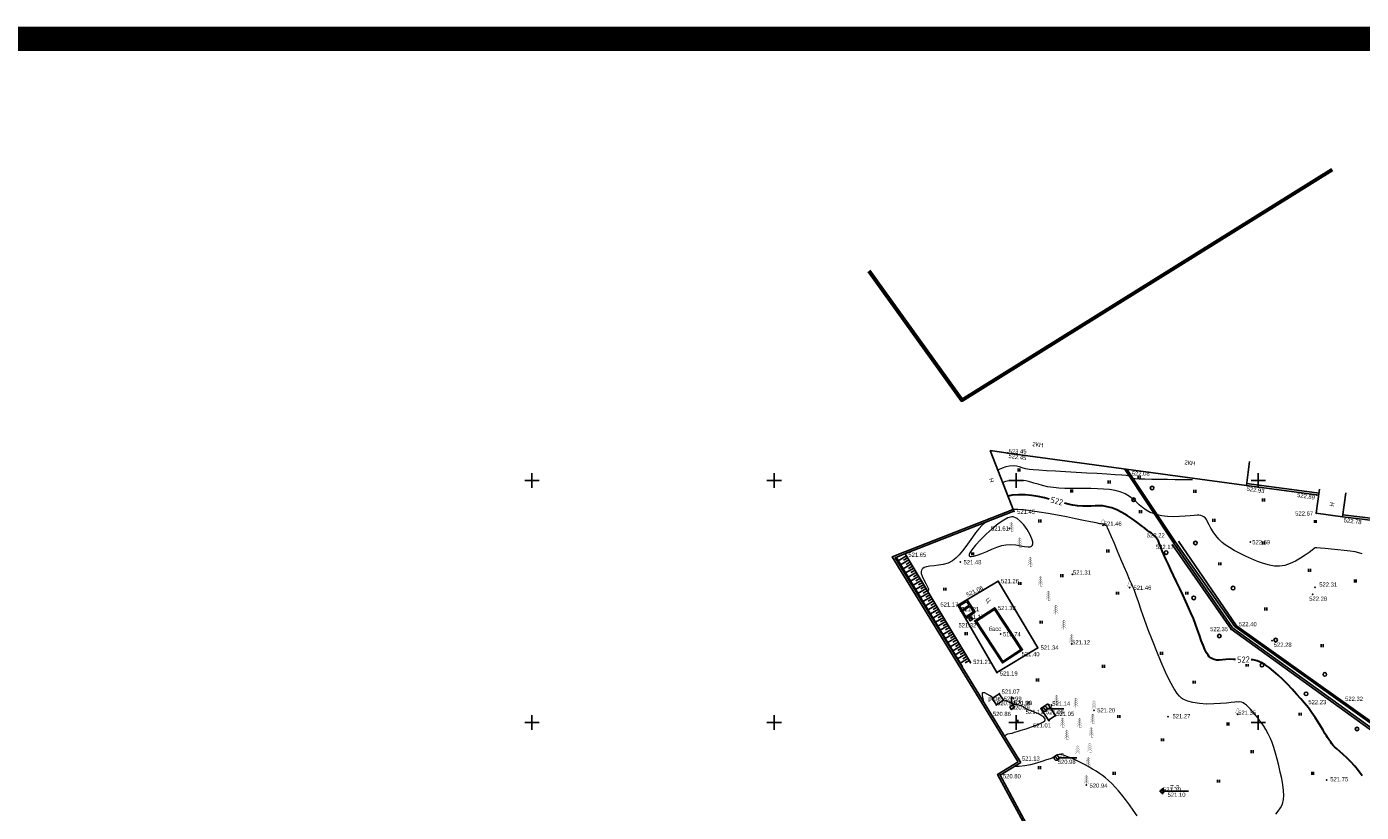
# Model space of a CAD drawing. Header units: millimetres. Extents: x 767170 to 66149698, y -983507 to 2493658.
# Tile 167 of 256: x 2255061 to 2530688, y -476194 to -313890. Entities that reach past the tile are written whole.
import ezdxf

# ---------------------------------------------------------------- set-up
doc = ezdxf.new("R2010")
doc.units = ezdxf.units.MM
for name, pattern in [('Д_ТРОТ_ТРУБА', [3, 1.5, -1.5]), ('ДОРОГИ_СТРОЯЩ', [9, 8, -1]), ('ЗД_СТР_РАЗВ', [3, 2, -1]), ('Контура низ откосов  Штриховая 0.1-0.5 - - - - - - -', [0.6, 0.1, -0.5])]:
    doc.linetypes.add(name, pattern=pattern)
for name, color, linetype in [('(001) Сетка', 92, 'Continuous'), ('(003) Пункты', 7, 'Continuous'), ('(004) Точки рельефа', 7, 'Continuous'), ('(004a) Точки рельефа (отк.)', 7, 'Continuous'), ('(007) Здания', 7, 'Continuous'), ('(011) Колодцы', 7, 'Continuous'), ('(022) Возд. Линии', 7, 'Continuous'), ('(025) Дорога', 7, 'Continuous'), ('(027) Гидрография', 7, 'Continuous'), ('(028) Гидротехн.', 7, 'Continuous'), ('(031) Горизонтали', 42, 'Continuous'), ('(035) Откосы', 7, 'Continuous'), ('(036) Растительность', 7, 'Continuous'), ('(038) Деревья', 7, 'Continuous'), ('(040) Ограда', 7, 'Continuous'), ('C-TOPO-MAJR', 9, 'Continuous')]:
    doc.layers.add(name, color=color, linetype=linetype)
doc.layers.add('(032) Горизонтали утолщенные', color=32, linetype='Continuous', lineweight=30)
doc.styles.add('BM-431', font='txt')
doc.styles.add('D-431', font='txt')
doc.styles.add('P-131', font='txt')
doc.styles.add('S', font='txtwr', dxfattribs={"oblique": 15})
doc.styles.get("Standard").update_dxf_attribs({"font": 'isocpeui.ttf'})
doc.styles.add('СПДС', font='isocpeur.ttf')
doc.linetypes.add('ОГРАДА_БЕТ', pattern='A,4,["|",Standard,S=0.8,R=0,X=0,Y=-0.8],4', length=8)
doc.linetypes.add('ОТКОСЫ_НЕУКР1', pattern='A,0.5,["|",Standard,S=-1.2,R=0,X=0,Y=1.2],1,["|",Standard,S=-0.5,R=0,X=0,Y=0.5],0.5', length=2)
doc.linetypes.add('ПОДПОРНАЯ СТЕНКА', pattern='A,2,["V",Standard,S=1.2,R=0,X=0,Y=-1.2],0.2,["V",Standard,S=0.8,R=0,X=0,Y=-0.8],0.25,["V",Standard,S=0.3,R=0,X=0,Y=-0.3],0.25', length=2.7)

# ---------------------------------------------------------------- blocks, each defined once
blk = doc.blocks.new('ell')
at = {"const_width": 0.05}
for points in [[(0, 0.8), (-0.5, 0.3)], [(0, 1.2), (-0.44, 0.76)], [(0, 1.6), (-0.39, 1.21)], [(0, 2), (-0.33, 1.67)], [(0, 0), (0, 2)], [(0, 2), (0.33, 1.67)], [(0, 1.6), (0.39, 1.21)], [(0, 1.2), (0.44, 0.76)], [(0, 0.8), (0.5, 0.3)], [(0, 0), (0.38, 0)]]:
    blk.add_lwpolyline(points, dxfattribs=at)
blk = doc.blocks.new('I04010')
for p, q in [((-0.412273, 0.007146), (-0.412273, 1.207146)), ((0.387727, 1.207146), (0.387727, 0.007146))]:
    blk.add_line(p, q)
blk = doc.blocks.new('d')
at = {"layer": '(038) Деревья'}
blk.add_ellipse((0, 0), major_axis=(0.265, 0.265), ratio=1, start_param=5.497787, end_param=11.780972, dxfattribs=at)
blk = doc.blocks.new('Setka')
at = {"layer": '(001) Сетка'}
for p, q in [((-1.5, 0), (1.5, 0)), ((0, 1.5), (0, -1.5))]:
    blk.add_line(p, q, dxfattribs=at)
blk = doc.blocks.new('karagach-flat-3')
at = {"layer": '(038) Деревья', "const_width": 0.0375}
for points in [[(-0.31, 0.56, 0.626949), (-0.22, 0.21, 0.702465)], [(-0.31, 0.56, 0.383603), (-0.26, 0.75, 0.352912)], [(-0.21, 1.01, 0.430853), (-0.26, 0.75, 0.548276)], [(-0.21, 1.01, 0.181567), (-0.12, 1.16, 0.303004)], [(0, 1.31, 0.246034), (-0.12, 1.16, 0.489079)], [(0, 1.31, -0.246034), (0.12, 1.16, -0.489079)], [(0.21, 1.01, -0.181567), (0.12, 1.16, -0.303004)], [(0.21, 1.01, -0.430853), (0.26, 0.75, -0.548276)], [(0.31, 0.56, -0.626949), (0.22, 0.21, -0.702465)], [(0.31, 0.56, -0.383603), (0.26, 0.75, -0.352912)]]:
    blk.add_lwpolyline(points, format="xyb", dxfattribs=at)
for points in [[(0, 0.21), (-0.22, 0.21)], [(0, 0), (0, 0.21)], [(0, 0.21), (0.22, 0.21)], [(0, 0), (0.28, 0)]]:
    blk.add_lwpolyline(points, dxfattribs=at)
at = {"layer": '(038) Деревья'}
blk.add_lwpolyline([(0, 0), (0, 0.21)], dxfattribs=at)
blk = doc.blocks.new('karagach-flat-4')
at = {"layer": '(038) Деревья', "const_width": 0.0375}
for points in [[(-0.31, 0.56, 0.626949), (-0.22, 0.21, 0.702465)], [(-0.31, 0.56, 0.383603), (-0.26, 0.75, 0.352912)], [(-0.21, 1.01, 0.430853), (-0.26, 0.75, 0.548276)], [(-0.21, 1.01, 0.181567), (-0.12, 1.16, 0.303004)], [(0, 1.31, 0.246034), (-0.12, 1.16, 0.489079)], [(0, 1.31, -0.246034), (0.12, 1.16, -0.489079)], [(0.21, 1.01, -0.181567), (0.12, 1.16, -0.303004)], [(0.21, 1.01, -0.430853), (0.26, 0.75, -0.548276)], [(0.31, 0.56, -0.626949), (0.22, 0.21, -0.702465)], [(0.31, 0.56, -0.383603), (0.26, 0.75, -0.352912)]]:
    blk.add_lwpolyline(points, format="xyb", dxfattribs=at)
for points in [[(0, 0.21), (-0.22, 0.21)], [(0, 0), (0, 0.21)], [(0, 0.21), (0.22, 0.21)], [(0, 0), (0.28, 0)]]:
    blk.add_lwpolyline(points, dxfattribs=at)
at = {"layer": '(038) Деревья'}
blk.add_lwpolyline([(0, 0), (0, 0.21)], dxfattribs=at)
blk = doc.blocks.new('karagach-flat-5')
at = {"layer": '(038) Деревья', "const_width": 0.0375}
for points in [[(-0.31, 0.56, 0.626949), (-0.22, 0.21, 0.702465)], [(-0.31, 0.56, 0.383603), (-0.26, 0.75, 0.352912)], [(-0.21, 1.01, 0.430853), (-0.26, 0.75, 0.548276)], [(-0.21, 1.01, 0.181567), (-0.12, 1.16, 0.303004)], [(0, 1.31, 0.246034), (-0.12, 1.16, 0.489079)], [(0, 1.31, -0.246034), (0.12, 1.16, -0.489079)], [(0.21, 1.01, -0.181567), (0.12, 1.16, -0.303004)], [(0.21, 1.01, -0.430853), (0.26, 0.75, -0.548276)], [(0.31, 0.56, -0.626949), (0.22, 0.21, -0.702465)], [(0.31, 0.56, -0.383603), (0.26, 0.75, -0.352912)]]:
    blk.add_lwpolyline(points, format="xyb", dxfattribs=at)
for points in [[(0, 0.21), (-0.22, 0.21)], [(0, 0), (0, 0.21)], [(0, 0.21), (0.22, 0.21)], [(0, 0), (0.28, 0)]]:
    blk.add_lwpolyline(points, dxfattribs=at)
at = {"layer": '(038) Деревья'}
blk.add_lwpolyline([(0, 0), (0, 0.21)], dxfattribs=at)
blk = doc.blocks.new('d-flat-23')
at = {"layer": '(038) Деревья'}
blk.add_ellipse((0, 0), major_axis=(0.265, 0.265), ratio=1, start_param=5.497787, end_param=11.780972, dxfattribs=at)
blk = doc.blocks.new('I03040-flat-1')
at = {"layer": '(028) Гидротехн.'}
blk.add_line((0, 0), (0.4, 0), dxfattribs=at)
for points in [[(-0.03, -0.01), (0.22, -0.01), (-0.03, 1.48), (0.22, 1.48)], [(0.2, 1.26), (0.2, 1.01), (0.68, 1.26), (0.43, 1.01)], [(0.68, 1.26), (0.43, 1.01), (0.68, 0.85), (0.43, 0.85)]]:
    blk.add_trace(points, dxfattribs=at)
at = {"color": 4, "style": 'S', "oblique": 15}
blk.add_attdef('Z', (0.98, -0.06), '', height=1, dxfattribs=at)
blk = doc.blocks.new('I01171-flat-2')
at = {"layer": '(011) Колодцы'}
blk.add_line((-0.36, 0.35), (0.35, -0.35), dxfattribs=at)
blk.add_circle((0, 0), 0.5, dxfattribs=at)
at = {"color": 4, "style": 'S', "oblique": 15}
blk.add_attdef('Z', (0.81, -0.55), '', height=1, dxfattribs=at)
blk = doc.blocks.new('ell-flat-3')
at = {"layer": '(038) Деревья', "const_width": 0.05}
for points in [[(0, 0.8), (-0.5, 0.3)], [(0, 1.2), (-0.44, 0.76)], [(0, 1.6), (-0.39, 1.21)], [(0, 2), (-0.33, 1.67)], [(0, 0), (0, 2)], [(0, 2), (0.33, 1.67)], [(0, 1.6), (0.39, 1.21)], [(0, 1.2), (0.44, 0.76)], [(0, 0.8), (0.5, 0.3)], [(0, 0), (0.38, 0)]]:
    blk.add_lwpolyline(points, dxfattribs=at)
blk = doc.blocks.new('ell-flat-4')
at = {"layer": '(038) Деревья', "const_width": 0.05}
for points in [[(0, 0.8), (-0.5, 0.3)], [(0, 1.2), (-0.44, 0.76)], [(0, 1.6), (-0.39, 1.21)], [(0, 2), (-0.33, 1.67)], [(0, 0), (0, 2)], [(0, 2), (0.33, 1.67)], [(0, 1.6), (0.39, 1.21)], [(0, 1.2), (0.44, 0.76)], [(0, 0.8), (0.5, 0.3)], [(0, 0), (0.38, 0)]]:
    blk.add_lwpolyline(points, dxfattribs=at)
blk = doc.blocks.new('ell-flat-5')
at = {"layer": '(038) Деревья', "const_width": 0.05}
for points in [[(0, 0.8), (-0.5, 0.3)], [(0, 1.2), (-0.44, 0.76)], [(0, 1.6), (-0.39, 1.21)], [(0, 2), (-0.33, 1.67)], [(0, 0), (0, 2)], [(0, 2), (0.33, 1.67)], [(0, 1.6), (0.39, 1.21)], [(0, 1.2), (0.44, 0.76)], [(0, 0.8), (0.5, 0.3)], [(0, 0), (0.38, 0)]]:
    blk.add_lwpolyline(points, dxfattribs=at)
blk = doc.blocks.new('ell-flat-6')
at = {"layer": '(038) Деревья', "const_width": 0.05}
for points in [[(0, 0.8), (-0.5, 0.3)], [(0, 1.2), (-0.44, 0.76)], [(0, 1.6), (-0.39, 1.21)], [(0, 2), (-0.33, 1.67)], [(0, 0), (0, 2)], [(0, 2), (0.33, 1.67)], [(0, 1.6), (0.39, 1.21)], [(0, 1.2), (0.44, 0.76)], [(0, 0.8), (0.5, 0.3)], [(0, 0), (0.38, 0)]]:
    blk.add_lwpolyline(points, dxfattribs=at)
blk = doc.blocks.new('ell-flat-7')
at = {"layer": '(038) Деревья', "const_width": 0.05}
for points in [[(0, 0.8), (-0.5, 0.3)], [(0, 1.2), (-0.44, 0.76)], [(0, 1.6), (-0.39, 1.21)], [(0, 2), (-0.33, 1.67)], [(0, 0), (0, 2)], [(0, 2), (0.33, 1.67)], [(0, 1.6), (0.39, 1.21)], [(0, 1.2), (0.44, 0.76)], [(0, 0.8), (0.5, 0.3)], [(0, 0), (0.38, 0)]]:
    blk.add_lwpolyline(points, dxfattribs=at)
blk = doc.blocks.new('ell-flat-8')
at = {"layer": '(038) Деревья', "const_width": 0.05}
for points in [[(0, 0.8), (-0.5, 0.3)], [(0, 1.2), (-0.44, 0.76)], [(0, 1.6), (-0.39, 1.21)], [(0, 2), (-0.33, 1.67)], [(0, 0), (0, 2)], [(0, 2), (0.33, 1.67)], [(0, 1.6), (0.39, 1.21)], [(0, 1.2), (0.44, 0.76)], [(0, 0.8), (0.5, 0.3)], [(0, 0), (0.38, 0)]]:
    blk.add_lwpolyline(points, dxfattribs=at)
blk = doc.blocks.new('ell-flat-9')
at = {"layer": '(038) Деревья', "const_width": 0.05}
for points in [[(0, 0.8), (-0.5, 0.3)], [(0, 1.2), (-0.44, 0.76)], [(0, 1.6), (-0.39, 1.21)], [(0, 2), (-0.33, 1.67)], [(0, 0), (0, 2)], [(0, 2), (0.33, 1.67)], [(0, 1.6), (0.39, 1.21)], [(0, 1.2), (0.44, 0.76)], [(0, 0.8), (0.5, 0.3)], [(0, 0), (0.38, 0)]]:
    blk.add_lwpolyline(points, dxfattribs=at)
blk = doc.blocks.new('ell-flat-10')
at = {"layer": '(038) Деревья', "const_width": 0.05}
for points in [[(0, 0.8), (-0.5, 0.3)], [(0, 1.2), (-0.44, 0.76)], [(0, 1.6), (-0.39, 1.21)], [(0, 2), (-0.33, 1.67)], [(0, 0), (0, 2)], [(0, 2), (0.33, 1.67)], [(0, 1.6), (0.39, 1.21)], [(0, 1.2), (0.44, 0.76)], [(0, 0.8), (0.5, 0.3)], [(0, 0), (0.38, 0)]]:
    blk.add_lwpolyline(points, dxfattribs=at)
blk = doc.blocks.new('ell-flat-11')
at = {"layer": '(038) Деревья', "const_width": 0.05}
for points in [[(0, 0.8), (-0.5, 0.3)], [(0, 1.2), (-0.44, 0.76)], [(0, 1.6), (-0.39, 1.21)], [(0, 2), (-0.33, 1.67)], [(0, 0), (0, 2)], [(0, 2), (0.33, 1.67)], [(0, 1.6), (0.39, 1.21)], [(0, 1.2), (0.44, 0.76)], [(0, 0.8), (0.5, 0.3)], [(0, 0), (0.38, 0)]]:
    blk.add_lwpolyline(points, dxfattribs=at)
blk = doc.blocks.new('ell-flat-12')
at = {"layer": '(038) Деревья', "const_width": 0.05}
for points in [[(0, 0.8), (-0.5, 0.3)], [(0, 1.2), (-0.44, 0.76)], [(0, 1.6), (-0.39, 1.21)], [(0, 2), (-0.33, 1.67)], [(0, 0), (0, 2)], [(0, 2), (0.33, 1.67)], [(0, 1.6), (0.39, 1.21)], [(0, 1.2), (0.44, 0.76)], [(0, 0.8), (0.5, 0.3)], [(0, 0), (0.38, 0)]]:
    blk.add_lwpolyline(points, dxfattribs=at)
blk = doc.blocks.new('ell-flat-13')
at = {"layer": '(038) Деревья', "const_width": 0.05}
for points in [[(0, 0.8), (-0.5, 0.3)], [(0, 1.2), (-0.44, 0.76)], [(0, 1.6), (-0.39, 1.21)], [(0, 2), (-0.33, 1.67)], [(0, 0), (0, 2)], [(0, 2), (0.33, 1.67)], [(0, 1.6), (0.39, 1.21)], [(0, 1.2), (0.44, 0.76)], [(0, 0.8), (0.5, 0.3)], [(0, 0), (0.38, 0)]]:
    blk.add_lwpolyline(points, dxfattribs=at)
blk = doc.blocks.new('ell-flat-14')
at = {"layer": '(038) Деревья', "const_width": 0.05}
for points in [[(0, 0.8), (-0.5, 0.3)], [(0, 1.2), (-0.44, 0.76)], [(0, 1.6), (-0.39, 1.21)], [(0, 2), (-0.33, 1.67)], [(0, 0), (0, 2)], [(0, 2), (0.33, 1.67)], [(0, 1.6), (0.39, 1.21)], [(0, 1.2), (0.44, 0.76)], [(0, 0.8), (0.5, 0.3)], [(0, 0), (0.38, 0)]]:
    blk.add_lwpolyline(points, dxfattribs=at)
blk = doc.blocks.new('ell-flat-15')
at = {"layer": '(038) Деревья', "const_width": 0.05}
for points in [[(0, 0.8), (-0.5, 0.3)], [(0, 1.2), (-0.44, 0.76)], [(0, 1.6), (-0.39, 1.21)], [(0, 2), (-0.33, 1.67)], [(0, 0), (0, 2)], [(0, 2), (0.33, 1.67)], [(0, 1.6), (0.39, 1.21)], [(0, 1.2), (0.44, 0.76)], [(0, 0.8), (0.5, 0.3)], [(0, 0), (0.38, 0)]]:
    blk.add_lwpolyline(points, dxfattribs=at)
blk = doc.blocks.new('ell-flat-16')
at = {"layer": '(038) Деревья', "const_width": 0.05}
for points in [[(0, 0.8), (-0.5, 0.3)], [(0, 1.2), (-0.44, 0.76)], [(0, 1.6), (-0.39, 1.21)], [(0, 2), (-0.33, 1.67)], [(0, 0), (0, 2)], [(0, 2), (0.33, 1.67)], [(0, 1.6), (0.39, 1.21)], [(0, 1.2), (0.44, 0.76)], [(0, 0.8), (0.5, 0.3)], [(0, 0), (0.38, 0)]]:
    blk.add_lwpolyline(points, dxfattribs=at)
blk = doc.blocks.new('ell-flat-17')
at = {"layer": '(038) Деревья', "const_width": 0.05}
for points in [[(0, 0.8), (-0.5, 0.3)], [(0, 1.2), (-0.44, 0.76)], [(0, 1.6), (-0.39, 1.21)], [(0, 2), (-0.33, 1.67)], [(0, 0), (0, 2)], [(0, 2), (0.33, 1.67)], [(0, 1.6), (0.39, 1.21)], [(0, 1.2), (0.44, 0.76)], [(0, 0.8), (0.5, 0.3)], [(0, 0), (0.38, 0)]]:
    blk.add_lwpolyline(points, dxfattribs=at)
blk = doc.blocks.new('ell-flat-18')
at = {"layer": '(038) Деревья', "const_width": 0.05}
for points in [[(0, 0.8), (-0.5, 0.3)], [(0, 1.2), (-0.44, 0.76)], [(0, 1.6), (-0.39, 1.21)], [(0, 2), (-0.33, 1.67)], [(0, 0), (0, 2)], [(0, 2), (0.33, 1.67)], [(0, 1.6), (0.39, 1.21)], [(0, 1.2), (0.44, 0.76)], [(0, 0.8), (0.5, 0.3)], [(0, 0), (0.38, 0)]]:
    blk.add_lwpolyline(points, dxfattribs=at)
blk = doc.blocks.new('I01171-flat-3')
at = {"layer": '(011) Колодцы'}
blk.add_line((-0.36, 0.35), (0.35, -0.35), dxfattribs=at)
blk.add_circle((0, 0), 0.5, dxfattribs=at)
at = {"color": 4, "style": 'S', "oblique": 15}
blk.add_attdef('Z', (0.81, -0.55), '', height=1, dxfattribs=at)
blk = doc.blocks.new('d-flat-24-flat-1')
at = {"layer": '(038) Деревья'}
blk.add_ellipse((0, 0), major_axis=(0.265, 0.265), ratio=1, start_param=5.497787, end_param=11.780972, dxfattribs=at)
blk = doc.blocks.new('I00050-flat-1-flat-1')
at = {"layer": '(003) Пункты'}
for p, q in [((0, 0.37), (0, 0.62)), ((0, -0.01), (0, 0.01)), ((-0.38, -0.01), (-0.62, -0.01)), ((0, -0.38), (0, -0.63)), ((0.38, -0.01), (0.62, -0.01))]:
    blk.add_line(p, q, dxfattribs=at)
blk.add_circle((0, -0.01), 0.375, dxfattribs=at)
at = {"layer": '(003) Пункты', "style": 'S', "oblique": 15}
blk.add_attdef('N', (-1.9, -0.34), '', height=1, dxfattribs=at)
at = {"color": 4, "style": 'S', "oblique": 15}
for tag, p in [('C', (0.72, 0.09)), ('Z', (0.79, -1.11))]:
    blk.add_attdef(tag, p, '', height=1, dxfattribs=at)
blk = doc.blocks.new('Topo Xos')
at = {"layer": '(003) Пункты', "ltscale": 600, "transparency": 16777216}
blk.add_line((37.48, 99.78), (42.22, 99.78), dxfattribs=at)
at = {"layer": '(004) Точки рельефа', "color": 7, "linetype": 'ByBlock', "lineweight": -2, "transparency": 16777216}
for p in [(4.92, 169.64), (30.07, 165.47), (54.19, 162.94), (68.7, 161), (6.19, 157.63), (68.62, 157.21), (24.62, 154.69), (74.07, 156.49), (5.27, 154.1), (38.03, 152.84), (-16.21, 148.86), (39.25, 151), (55.01, 151.27), (-4.91, 147.14), (18.26, 144.6), (2.94, 143.14), (30.08, 141.82), (-5.41, 138.19), (-3.49, 139.32), (67.92, 140.48), (2.31, 137.48), (-1.91, 134.96), (51.05, 133.24), (52.13, 133.96), (3.47, 132.25), (18.1, 130.19), (59.49, 130.9), (7.42, 128.78), (11.11, 129.39), (-2.81, 126.36), (2.68, 124.27), (3.17, 119.9), (71.06, 118.8), (1.27, 116.08), (5.68, 117.9), (11.76, 116.84), (12.54, 116.79), (22.73, 116.49), (73.87, 118.49), (13.41, 114.34), (38.01, 115.17), (52.39, 115.64), (7.14, 106.5), (14.98, 106.66), (3.33, 103.11), (70.81, 102.12), (21.16, 101.07), (36.85, 99.79)]:
    blk.add_point(p, dxfattribs=at)
at = {"layer": '(004a) Точки рельефа (отк.)', "color": 7, "linetype": 'ByBlock', "lineweight": -2, "transparency": 16777216}
for p in [(4.98, 169.63), (68.4, 141.87), (-4.81, 137.03), (-3.8, 135.45), (3.97, 118.54), (2.58, 117.62), (5.64, 116.69), (6, 117.63), (14, 117.52), (14.81, 115.41)]:
    blk.add_point(p, dxfattribs=at)
at = {"layer": '(007) Здания', "ltscale": 600, "transparency": 16777216}
for points in [[(54.19, 162.94), (4.98, 169.63), (1.29, 170.14)], [(6.19, 157.63), (1.29, 170.14)], [(54.19, 162.94), (54.85, 167.9)], [(68.62, 157.21), (69.28, 162.17)], [(68.62, 157.21), (74.07, 156.49), (74.73, 161.45)], [(-3.49, 139.32), (-1.8, 136.76)], [(-3.8, 135.45), (-1.8, 136.76)]]:
    blk.add_lwpolyline(points, dxfattribs=at)
for points in [[(-1.91, 134.96), (3.83, 126.27), (7.97, 129), (2.22, 137.69)], [(-1.57, 134.88), (3.9, 126.61), (7.62, 129.07), (2.15, 137.34)]]:
    blk.add_lwpolyline(points, close=True, dxfattribs=at)
at = {"layer": '(007) Здания', "linetype": 'ЗД_СТР_РАЗВ', "ltscale": 600, "transparency": 16777216}
blk.add_lwpolyline([(3.17, 119.9), (4.04, 118.59), (2.58, 117.62), (1.71, 118.94)], close=True, dxfattribs=at)
at = {"layer": '(022) Возд. Линии', "color": 0, "ltscale": 600, "transparency": 16777216, "flags": 128}
for points in [[(13.04, 116.79), (16.5, 116.79)], [(15.48, 106.66), (19.2, 106.66)]]:
    blk.add_lwpolyline(points, dxfattribs=at)
at = {"layer": '(025) Дорога', "linetype": 'Д_ТРОТ_ТРУБА', "ltscale": 600, "transparency": 16777216, "flags": 128}
blk.add_lwpolyline([(11.11, 129.39), (2.94, 143.14), (-5.41, 138.19), (2.68, 124.27), (11.11, 129.39)], dxfattribs=at)
blk.add_lwpolyline([(11.76, 116.84), (13.34, 114.44), (14.81, 115.41), (13.22, 117.81)], close=True, dxfattribs=at)
at = {"layer": '(028) Гидротехн.', "color": 3, "linetype": 'Д_ТРОТ_ТРУБА', "ltscale": 600, "transparency": 16777216, "flags": 128}
blk.add_lwpolyline([(39.42, 151.11), (29.36, 166.18)], dxfattribs=at)
at = {"layer": '(031) Горизонтали', "color": 42, "linetype": 'Continuous', "lineweight": 0, "ltscale": 600, "transparency": 16777216}
for points in [[(30.01, 164.85), (29.81, 164.95), (29.4, 165), (28.46, 165.07), (27.09, 165.16), (25.36, 165.27), (23.38, 165.39), (21.24, 165.51), (19.03, 165.64), (16.84, 165.77), (14.76, 165.89), (12.89, 166), (11.32, 166.1), (10.14, 166.19), (9.43, 166.25), (8.6, 166.39), (7.92, 166.57), (7.31, 166.76), (6.72, 166.9), (6.05, 166.98), (5.25, 166.93), (4.55, 166.78), (3.79, 166.52), (3.01, 166.18), (2.87, 166.11)], [(35.22, 157.05), (34.36, 157.37), (33.48, 157.85), (32.74, 158.39), (32.09, 158.97), (31.46, 159.56), (30.8, 160.14), (30.06, 160.69), (29.19, 161.19), (28.12, 161.62), (27.09, 161.89), (25.95, 162.08), (24.72, 162.21), (23.42, 162.28), (22.07, 162.31), (20.71, 162.32), (19.35, 162.32), (18.01, 162.33), (16.72, 162.35), (15.49, 162.4), (14.37, 162.49), (13.15, 162.68), (12.1, 162.91), (11.17, 163.18), (10.31, 163.44), (9.48, 163.68), (8.64, 163.88), (7.73, 164), (6.72, 164.03), (5.55, 163.94), (4.48, 163.73), (3.87, 163.54)], [(43.09, 164.11), (42.94, 164.11), (42.59, 164.11), (41.96, 164.12), (40.96, 164.13), (39.49, 164.14), (37.89, 164.16), (36.25, 164.17), (34.66, 164.19), (33.22, 164.22), (32.04, 164.25), (31.2, 164.28), (30.85, 164.32)], [(0.29, 155.32), (-0.38, 154.73), (-1.05, 154), (-1.72, 153.16), (-2.38, 152.24), (-3.05, 151.3), (-3.73, 150.35), (-4.41, 149.45), (-5.1, 148.63), (-5.79, 147.93), (-6.5, 147.38), (-7.42, 146.92), (-8.39, 146.63), (-9.36, 146.46), (-10.29, 146.36), (-11.15, 146.27), (-11.89, 146.14), (-12.36, 145.97), (-12.64, 145.78), (-12.78, 145.62), (-12.84, 145.53), (-12.89, 145.42), (-12.95, 145.18), (-12.94, 144.78), (-12.77, 144.21), (-12.42, 143.46), (-12, 142.71), (-11.64, 142.03), (-11.48, 141.57), (-11.47, 141.3), (-11.53, 141.15), (-11.58, 141.09), (-11.59, 141.08)], [(1.87, 119.04), (1.84, 119.06), (1.26, 119.48), (0.64, 119.86), (0.18, 120.07), (-0.1, 120.13), (-0.25, 120.1), (-0.32, 120.07), (-0.36, 120.03), (-0.4, 119.88), (-0.39, 119.53), (-0.25, 118.87), (-0.08, 118.26)], [(4.31, 111.12), (4.31, 111.12), (4.35, 111.2), (4.45, 111.33), (4.63, 111.47), (4.91, 111.6), (5.33, 111.7), (5.81, 111.8), (6.34, 111.96), (6.87, 112.14), (7.7, 112.4), (8.72, 112.7), (9.81, 113.06), (10.87, 113.43), (11.77, 113.82), (12.3, 114.13), (12.55, 114.35), (12.63, 114.5), (12.65, 114.57), (12.64, 114.65), (12.59, 114.81), (12.39, 115.05), (11.96, 115.37), (11.25, 115.74), (10.45, 116.09), (9.68, 116.38), (9.05, 116.61), (8.7, 116.77), (8.44, 116.95), (8.25, 117.1), (8.05, 117.25), (7.77, 117.39), (7.42, 117.51), (6.96, 117.62), (6.5, 117.73), (6.12, 117.81), (5.94, 117.86), (5.83, 117.98), (5.76, 118.07), (5.67, 118.07), (5.6, 118.07), (5.52, 118.03), (5.33, 118.12), (4.89, 118.32), (4.36, 118.53), (4.02, 118.61)], [(31.64, 94.66), (30.83, 95.84), (30.03, 96.98), (29.25, 98.06), (28.51, 99.03), (27.82, 99.88), (27.2, 100.58), (26.43, 101.34), (25.75, 101.99), (25.11, 102.54), (24.49, 103.02), (23.85, 103.47), (23.17, 103.9), (22.41, 104.36), (21.55, 104.86), (20.6, 105.39), (19.66, 105.87), (18.73, 106.3), (17.87, 106.68), (17.09, 106.98), (16.42, 107.21), (15.9, 107.35), (15.56, 107.39), (15.15, 107.3), (14.84, 107.09), (14.52, 106.85), (14.1, 106.64), (13.69, 106.5), (12.95, 106.24), (11.97, 105.92), (10.84, 105.58), (9.62, 105.26), (8.42, 105.02), (7.3, 104.9), (6.52, 104.91), (6.32, 104.95)]]:
    blk.add_lwpolyline(points, dxfattribs=at)
blk.add_lwpolyline([(10.03, 150.62), (10.06, 150.7), (10.1, 150.91), (10.07, 151.29), (9.9, 151.93), (9.51, 152.85), (8.94, 153.83), (8.26, 154.78), (7.49, 155.59), (6.85, 156.09), (6.36, 156.33), (6.04, 156.43), (5.88, 156.46), (5.75, 156.46), (5.45, 156.42), (4.92, 156.24), (4.1, 155.8), (2.94, 154.99), (1.7, 153.98), (0.46, 152.86), (-0.71, 151.7), (-1.72, 150.59), (-2.49, 149.62), (-2.89, 149), (-3.03, 148.65), (-3.05, 148.49), (-3.02, 148.43), (-2.99, 148.37), (-2.87, 148.3), (-2.62, 148.26), (-2.14, 148.32), (-1.37, 148.55), (-0.45, 148.91), (0.57, 149.33), (1.64, 149.77), (2.69, 150.18), (3.68, 150.51), (4.55, 150.7), (5.57, 150.75), (6.58, 150.65), (7.53, 150.49), (8.39, 150.33), (9.12, 150.25), (9.58, 150.29), (9.84, 150.41), (9.97, 150.54), (10.03, 150.62)], close=True, dxfattribs=at)
at = {"layer": '(032) Горизонтали утолщенные', "color": 32, "linetype": 'Continuous', "lineweight": 30, "ltscale": 600, "transparency": 16777216}
for points in [[(13.48, 160.12), (12.49, 160.36), (11.17, 160.64), (9.82, 160.86), (8.48, 161), (7.15, 161.04), (5.86, 160.94), (4.96, 160.76)], [(51.98, 127), (51.52, 127.02), (50.68, 127.05), (49.93, 126.99), (49.25, 126.91), (48.61, 126.85), (48.01, 126.87), (47.53, 126.97), (47.17, 127.12), (46.92, 127.27), (46.8, 127.35), (46.71, 127.42), (46.54, 127.57), (46.29, 127.86), (45.98, 128.34), (45.61, 129.08), (45.24, 129.95), (44.88, 130.93), (44.51, 131.99), (44.12, 133.12), (43.71, 134.28), (43.25, 135.46), (42.76, 136.64), (42.25, 137.76), (41.67, 139), (41.06, 140.32), (40.43, 141.67), (39.8, 143.01), (39.18, 144.32), (38.61, 145.54), (38.09, 146.64), (37.65, 147.58), (37.3, 148.32), (37.08, 148.82), (36.81, 149.46), (36.59, 150.04), (36.41, 150.56), (36.22, 151.03), (36.02, 151.47), (35.78, 151.88), (35.47, 152.27), (35.19, 152.57), (34.9, 152.81), (34.57, 153.06), (34.15, 153.37), (33.78, 153.67), (33.2, 154.12), (32.46, 154.7), (31.58, 155.35), (30.6, 156.04), (29.56, 156.72), (28.5, 157.35), (27.45, 157.89), (26.44, 158.29), (25.42, 158.56), (24.53, 158.71), (23.73, 158.75), (22.95, 158.74), (22.17, 158.69), (21.33, 158.65), (20.39, 158.66), (19.3, 158.74), (18.38, 158.89), (17.36, 159.11), (16.61, 159.3)]]:
    blk.add_lwpolyline(points, dxfattribs=at)
at = {"layer": '(035) Откосы', "ltscale": 600, "transparency": 16777216}
for p, q in [((-17.71, 147.39), (-15.99, 148.43)), ((-17.2, 146.55), (-15.48, 147.58)), ((-16.69, 145.7), (-14.97, 146.73)), ((-16.59, 147.49), (-15.73, 148)), ((-16.08, 146.64), (-15.22, 147.15)), ((-15.58, 145.79), (-14.72, 146.3)), ((-16.18, 144.86), (-14.46, 145.88)), ((-15.66, 144.01), (-13.96, 145.03)), ((-15.15, 143.17), (-13.45, 144.18)), ((-15.07, 144.95), (-14.21, 145.46)), ((-14.64, 142.32), (-12.94, 143.33)), ((-14.56, 144.1), (-13.7, 144.61)), ((-14.05, 143.25), (-13.2, 143.76)), ((-14.13, 141.48), (-12.44, 142.49)), ((-13.62, 140.63), (-11.93, 141.64)), ((-13.54, 142.4), (-12.69, 142.91)), ((-13.1, 139.78), (-11.42, 140.79)), ((-13.03, 141.56), (-12.18, 142.06)), ((-12.52, 140.71), (-11.68, 141.21)), ((-12.59, 138.94), (-10.92, 139.94)), ((-12.08, 138.09), (-10.41, 139.09)), ((-12.01, 139.86), (-11.17, 140.36)), ((-11.57, 137.25), (-9.9, 138.24)), ((-11.5, 139.02), (-10.66, 139.52)), ((-10.99, 138.17), (-10.16, 138.67)), ((-10.48, 137.32), (-9.65, 137.82)), ((-11.06, 136.4), (-9.4, 137.39)), ((-10.55, 135.56), (-8.89, 136.55)), ((-10.03, 134.71), (-8.38, 135.7)), ((-9.97, 136.47), (-9.14, 136.97)), ((-9.46, 135.63), (-8.64, 136.12)), ((-8.95, 134.78), (-8.13, 135.27)), ((-9.52, 133.86), (-7.87, 134.85)), ((-9.01, 133.02), (-7.37, 134)), ((-8.5, 132.17), (-6.86, 133.15)), ((-8.44, 133.93), (-7.62, 134.42)), ((-7.99, 131.33), (-6.35, 132.3)), ((-7.93, 133.09), (-7.11, 133.57)), ((-7.42, 132.24), (-6.61, 132.73)), ((-7.47, 130.48), (-5.85, 131.45)), ((-6.96, 129.64), (-5.34, 130.6)), ((-6.92, 131.39), (-6.1, 131.88)), ((-6.45, 128.79), (-4.83, 129.76)), ((-6.41, 130.54), (-5.59, 131.03)), ((-5.9, 129.7), (-5.09, 130.18)), ((-5.94, 127.94), (-4.33, 128.91)), ((-5.43, 127.1), (-3.82, 128.06)), ((-5.39, 128.85), (-4.58, 129.33)), ((-4.91, 126.25), (-3.31, 127.21)), ((-4.88, 128), (-4.07, 128.48)), ((-4.37, 127.16), (-3.57, 127.63)), ((-3.86, 126.31), (-3.06, 126.79))]:
    blk.add_line(p, q, dxfattribs=at)
at = {"layer": '(035) Откосы', "linetype": 'ПОДПОРНАЯ СТЕНКА', "ltscale": 600, "transparency": 16777216}
for p, q in [((-5.07, 138.1), (-3.57, 138.99)), ((-4.55, 137.21), (-5.07, 138.1))]:
    blk.add_line(p, q, dxfattribs=at)
at = {"layer": '(035) Откосы', "ltscale": 600, "transparency": 16777216}
blk.add_lwpolyline([(-2.81, 126.36), (-16.24, 148.85)], dxfattribs=at)
at = {"layer": '(035) Откосы', "linetype": 'Контура низ откосов  Штриховая 0.1-0.5 - - - - - - -', "ltscale": 600, "transparency": 16777216}
blk.add_lwpolyline([(-18.14, 148.11), (-4.46, 125.5)], dxfattribs=at)
at = {"layer": '(035) Откосы', "linetype": 'ПОДПОРНАЯ СТЕНКА', "ltscale": 600, "transparency": 16777216, "flags": 128}
for points in [[(-3.05, 138.2), (-4.55, 137.21)], [(-4.42, 136.99), (-2.91, 137.99)], [(-3.57, 138.99), (-3.05, 138.2)], [(-2.91, 137.99), (-2.15, 136.84)], [(-3.73, 135.79), (-4.42, 136.99)], [(-2.15, 136.84), (-3.73, 135.79)]]:
    blk.add_lwpolyline(points, dxfattribs=at)
for points in [[(-3.14, 135.45), (-2.63, 135.79), (-2.31, 135.3), (-2.82, 134.96)], [(6, 117.63), (6.32, 117.15), (5.64, 116.69), (5.32, 117.18)]]:
    blk.add_lwpolyline(points, close=True, dxfattribs=at)
at = {"layer": '(040) Ограда', "linetype": 'ОГРАДА_БЕТ', "ltscale": 600, "transparency": 16777216, "flags": 128}
for points in [[(69.12, 160.94), (68.7, 161), (54.19, 162.94)], [(6.19, 157.63), (-16.21, 148.86), (-18.36, 148.02), (7.14, 106.5), (7.61, 105.74)], [(151.26, 147.23), (74.07, 156.49)], [(7.61, 105.74), (3.33, 103.11), (12.19, 86.68), (-64.83, 39.88), (-127.45, 1.84), (-47.96, -119), (-43.34, -125.54)]]:
    blk.add_lwpolyline(points, dxfattribs=at)
at = {"layer": '(040) Ограда', "ltscale": 600, "transparency": 16777216, "flags": 128}
for points in [[(69.17, 161.34), (68.76, 161.39), (54.24, 163.34)], [(6.04, 158), (-16.36, 149.23), (-18.95, 148.22), (6.8, 106.29), (7.06, 105.87)], [(151.31, 147.63), (74.12, 156.89)], [(7.06, 105.87), (2.8, 103.26), (11.66, 86.82), (-65.03, 40.22), (-128.02, 1.96), (-48.29, -119.23), (-43.67, -125.77)]]:
    blk.add_lwpolyline(points, dxfattribs=at)
at = {"ltscale": 600, "transparency": 16777216}
for points in [[(39.25, 151), (29, 166.37)], [(39.59, 151.22), (29.53, 166.29)]]:
    blk.add_lwpolyline(points, dxfattribs=at)
at = {"layer": '(001) Сетка', "transparency": 16777216}
for p in [(-93.34, 163.97), (-43.34, 163.97), (6.66, 163.97), (56.66, 163.97), (-93.34, 113.97), (-43.34, 113.97), (6.66, 113.97), (56.66, 113.97)]:
    blk.add_blockref('Setka', p, dxfattribs=at)
at = {"layer": '(022) Возд. Линии', "transparency": 16777216}
for name, p in [('ell-flat-11', (5.67, 153.34)), ('karagach-flat-5', (24.62, 154.69)), ('ell-flat-12', (7.39, 150.14)), ('ell-flat-13', (9.54, 146.14)), ('ell-flat-14', (11.68, 142.14)), ('ell-flat-15', (13.31, 139.12)), ('karagach-flat-3', (30.08, 141.82)), ('ell-flat-16', (14.85, 136.25)), ('ell-flat-17', (16.51, 133.15)), ('ell-flat-18', (18.1, 130.19)), ('d-flat-23', (60.24, 131.02)), ('I03040-flat-1', (5.58, 117.91)), ('ell-flat-4', (15, 117.62)), ('ell-flat-3', (18.98, 117.04)), ('I01171-flat-3', (12.54, 116.79)), ('ell-flat-10', (22.73, 116.49)), ('karagach-flat-4', (52.39, 115.64)), ('ell-flat-9', (22.44, 113.71)), ('ell-flat-8', (22.16, 110.93)), ('ell-flat-7', (21.84, 107.73)), ('I01171-flat-2', (14.98, 106.66)), ('ell-flat-6', (21.54, 104.78)), ('ell-flat-5', (21.16, 101.07)), ('I00050-flat-1-flat-1', (36.85, 99.79)), ('d-flat-24-flat-1', (36.85, 99.79))]:
    blk.add_blockref(name, p, dxfattribs=at)
at = {"layer": '(036) Растительность', "linetype": 'Continuous', "transparency": 16777216, "xscale": 0.5, "yscale": 0.5, "zscale": 0.5}
for p in [(7.24, 165.84), (25.85, 163.35), (32.09, 164.3), (18.12, 161.52), (43.56, 161.42), (57.75, 159.65), (32.33, 157.23), (11.56, 155.32), (47.49, 155.43), (68.45, 155.19), (-2.32, 148.52), (25.6, 149.1), (57.74, 150.75), (48.73, 146.44), (16.1, 143.99), (67.22, 145.13), (76.7, 142.92), (-8.06, 141.21), (7.4, 142.38), (27.59, 140.39), (41.88, 140.39), (58.21, 137.13), (-3.65, 132), (11.85, 134.4), (69.83, 129.53), (36.67, 127.98), (24.7, 125.26), (54.34, 125.51), (11.09, 122.43), (43.4, 122.01), (65.32, 115.39), (6.83, 113.92), (27.87, 114.92), (50.41, 113.34), (36.89, 110.09), (55.4, 107.66), (11.48, 104.36), (26.92, 103.15), (48.43, 101.55), (67.9, 103.16)]:
    blk.add_blockref('I04010', p, dxfattribs=at)
at = {"layer": '(038) Деревья', "linetype": 'Continuous', "transparency": 16777216}
for name, p in [('d', (34.73, 162.42)), ('d', (30.92, 159.99)), ('d', (37.63, 149.08)), ('d', (43.67, 151.06)), ('d', (51.45, 141.74)), ('d', (43.33, 139.71)), ('d', (48.61, 131.84)), ('d', (57.42, 125.84)), ('d', (70.4, 123.91)), ('d', (66.54, 119.9)), ('ell', (16.22, 112.96)), ('ell', (19.74, 112.89)), ('d', (77.05, 112.64)), ('ell', (17.13, 110.38)), ('ell', (19.36, 107.19))]:
    blk.add_blockref(name, p, dxfattribs=at)
at = {"layer": '(003) Пункты', "transparency": 16777216, "style": 'D-431'}
for s, p in [('521.10', (37.93, 98.62)), ('T-3', (38.5, 100.16))]:
    blk.add_text(s, height=0.875, dxfattribs=at).set_placement(p)
at = {"layer": '(004) Точки рельефа', "linetype": 'ByBlock', "transparency": 16777216, "char_height": 0.875, "attachment_point": 4, "style": 'D-431'}
for s, insert, rotation in [('522.45', (5.09, 169.06), 352.306), ('522.93', (54.27, 162.3), 351.7055), ('522.89', (64.68, 161), 351.2632), ('522.78', (74.32, 155.79), 352.9828), ('521.06', (-3.6, 140.3), 25.2122)]:
    blk.add_mtext(s, dxfattribs=dict(at, insert=insert, rotation=rotation))
for s, insert in [('522.08', (30.53, 165.4)), ('521.45', (6.85, 157.51)), ('522.67', (64.28, 157.16)), ('521.61', (1.46, 154.06)), ('521.46', (24.75, 155.04)), ('522.22', (33.65, 152.64)), ('522.69', (55.41, 151.22)), ('521.65', (-15.6, 148.63)), ('522.17', (35.52, 150.25)), ('521.48', (-4.21, 147.07)), ('521.26', (3.53, 143.17)), ('521.31', (18.39, 144.95)), ('521.46', (30.89, 141.81)), ('521.17', (-8.99, 138.35)), ('521.32', (2.89, 137.62)), ('522.28', (67.18, 139.55)), ('521.32', (-5.26, 134.06)), ('519.74', (3.9, 132.21)), ('522.35', (46.72, 133.27)), ('522.40', (52.63, 134.29)), ('521.34', (11.7, 129.44)), ('521.12', (18.22, 130.54)), ('522.28', (59.85, 130.04)), ('521.21', (-2.23, 126.49)), ('521.40', (7.79, 128.09)), ('521.19', (3.26, 124.1)), ('521.07', (3.67, 120.35)), ('521.00', (6.25, 118.02)), ('522.23', (67, 118.19)), ('522.32', (74.59, 118.86)), ('520.86', (1.86, 115.74)), ('521.11', (8.62, 116.15)), ('521.08', (12.8, 116.12)), ('521.20', (23.4, 116.49)), ('521.27', (38.94, 115.26)), ('521.35', (52.51, 115.99)), ('521.01', (10.15, 113.38)), ('521.13', (7.83, 106.53)), ('520.98', (15.24, 105.84)), ('520.80', (3.92, 102.87)), ('521.75', (71.52, 102.25)), ('520.94', (21.81, 100.92))]:
    blk.add_mtext(s, dxfattribs=dict(at, insert=insert))
at = {"layer": '(004a) Точки рельефа (отк.)', "linetype": 'ByBlock', "transparency": 16777216, "char_height": 0.875, "attachment_point": 4, "style": 'D-431'}
for s, insert in [('523.45', (5.11, 169.98)), ('522.31', (69.25, 142.46)), ('521.21', (-4.68, 137.38)), ('521.17', (-3.67, 135.8)), ('520.96', (2.7, 117.97)), ('520.99', (4.09, 118.89)), ('520.95', (6.13, 117.98)), ('520.89', (5.77, 117.04)), ('521.14', (14.12, 117.87)), ('521.05', (14.93, 115.76)), ('521.10', (36.98, 100.14))]:
    blk.add_mtext(s, dxfattribs=dict(at, insert=insert))
at = {"layer": '(007) Здания', "transparency": 16777216, "style": 'P-131'}
for s, rotation, p in [('2КН', 353.6947, (9.96, 171.08)), ('2КН', 353.6947, (41.36, 167.31)), ('Н', 285.7969, (1.04, 164.33)), ('Н', 81.5428, (72.26, 158.54))]:
    blk.add_text(s, height=0.88, rotation=rotation, dxfattribs=at).set_placement(p)
at = {"layer": '(007) Здания', "transparency": 16777216, "style": 'BM-431'}
for s, p in [('басс', (0.97, 132.89)), ('разв.', (0.91, 118.5))]:
    blk.add_text(s, height=0.88, dxfattribs=at).set_placement(p)
at = {"layer": '(011) Колодцы', "transparency": 16777216, "style": 'BM-431'}
for p in [(13.27, 116.92), (15.72, 106.78)]:
    blk.add_text('Л.', height=0.875, dxfattribs=at).set_placement(p)
at = {"layer": '(025) Дорога', "linetype": 'ДОРОГИ_СТРОЯЩ', "transparency": 16777216, "style": 'BM-431'}
blk.add_text('Ц', height=0.875, rotation=307.8924, dxfattribs=at).set_placement((0.3, 139.34))
at = {"layer": 'C-TOPO-MAJR', "color": 32, "linetype": 'Continuous', "lineweight": 30, "transparency": 16777216, "char_height": 1.25, "width": 2.3988, "attachment_point": 5, "style": 'СПДС', "bg_fill": 3, "box_fill_scale": 1.254, "bg_fill_color": 256, "bg_fill_true_color": 13158600, "bg_fill_transparency": 0}
for insert, rotation in [((15.05, 159.71), 345.0715), ((53.6, 126.99), 1.1206)]:
    blk.add_mtext('522', dxfattribs=dict(at, insert=insert, rotation=rotation))
at = {"layer": '(027) Гидрография', "color": 3, "ltscale": 600, "transparency": 16777216}
for points in [[(39.25, 151), (51.34, 133.53), (92.26, 103.99), (99.78, 96.36)], [(100.14, 96.71), (92.92, 104.55), (51.81, 133.81), (39.59, 151.22)]]:
    blk.add_lwpolyline(points, dxfattribs=at)
at = {"layer": '(031) Горизонтали', "color": 42, "linetype": 'Continuous', "lineweight": 0, "ltscale": 600, "transparency": 16777216}
for points in [[(60.25, 95.05), (60.77, 95.67), (61.26, 96.34), (61.64, 97.12), (61.87, 98.06), (61.9, 98.91), (61.84, 99.94), (61.7, 101.12), (61.49, 102.39), (61.21, 103.72), (60.9, 105.07), (60.56, 106.4), (60.2, 107.66), (59.84, 108.82), (59.49, 109.84), (59.16, 110.67), (58.72, 111.63), (58.23, 112.52), (57.72, 113.33), (57.21, 114.07), (56.72, 114.72), (56.26, 115.29), (55.85, 115.78), (55.51, 116.17), (55.05, 116.7), (54.62, 117.17), (54.21, 117.56), (53.84, 117.86), (53.51, 118.06), (53.17, 118.18), (52.88, 118.21), (52.57, 118.2), (52.19, 118.22), (51.81, 118.19), (51.08, 118.11), (50.06, 117.99), (48.83, 117.88), (47.45, 117.8), (45.99, 117.78), (44.52, 117.87), (43.12, 118.08), (42.09, 118.36), (41.39, 118.65), (40.98, 118.88), (40.78, 119.01), (40.64, 119.11), (40.36, 119.39), (39.91, 119.94), (39.26, 120.93), (38.4, 122.5), (37.5, 124.36), (36.59, 126.43), (35.68, 128.64), (34.79, 130.91), (33.95, 133.14), (33.17, 135.27), (32.48, 137.2), (31.9, 138.87), (31.45, 140.19), (31.15, 141.07), (31.02, 141.44), (30.87, 141.76), (30.75, 142.02), (30.6, 142.34), (30.44, 142.71), (30.09, 143.54), (29.58, 144.73), (28.97, 146.16), (28.3, 147.74), (27.61, 149.37), (26.95, 150.93), (26.35, 152.33), (25.87, 153.45), (25.55, 154.21), (25.43, 154.49), (25.37, 154.55), (25.31, 154.6), (25.2, 154.68), (24.98, 154.84), (24.75, 154.95), (24.57, 154.99), (24.42, 154.98), (24.24, 154.99), (23.93, 155.05), (23.17, 155.2), (22.03, 155.44), (20.59, 155.74), (18.91, 156.07), (17.08, 156.43), (15.16, 156.79), (13.24, 157.13), (11.39, 157.44), (9.68, 157.7), (8.19, 157.88), (6.99, 157.97), (6.16, 157.95), (6.07, 157.94)], [(78.08, 148.8), (77.4, 149.05), (76.68, 149.21), (75.65, 149.37), (74.41, 149.53), (73.07, 149.67), (71.73, 149.8), (70.5, 149.9), (69.48, 149.99), (68.78, 150.04), (68.52, 150.06), (68.42, 150.07), (68.32, 150.07), (68.17, 149.94), (67.76, 149.6), (67.14, 149.11), (66.35, 148.52), (65.41, 147.9), (64.37, 147.3), (63.27, 146.79), (62.14, 146.42), (61.02, 146.25), (60.04, 146.29), (58.94, 146.49), (57.75, 146.82), (56.51, 147.25), (55.25, 147.77), (54, 148.33), (52.8, 148.94), (51.68, 149.54), (50.69, 150.14), (49.84, 150.69), (49.19, 151.17), (48.48, 151.84), (47.87, 152.58), (47.34, 153.36), (46.89, 154.13), (46.51, 154.84), (46.2, 155.45), (45.94, 155.91), (45.73, 156.18), (45.41, 156.43), (45.11, 156.6), (44.79, 156.71), (44.39, 156.81), (44.03, 156.82), (43.41, 156.77), (42.57, 156.68), (41.56, 156.59), (40.41, 156.51), (39.18, 156.49), (37.91, 156.54), (36.65, 156.69), (35.81, 156.88)]]:
    blk.add_lwpolyline(points, dxfattribs=at)
at = {"layer": '(032) Горизонтали утолщенные', "color": 32, "linetype": 'Continuous', "lineweight": 30, "ltscale": 600, "transparency": 16777216}
blk.add_lwpolyline([(78.13, 102.98), (77.38, 104), (76.58, 104.95), (75.76, 105.84), (74.94, 106.65), (74.17, 107.37), (73.48, 108), (72.88, 108.52), (72.43, 108.94), (72.14, 109.23), (71.84, 109.59), (71.62, 109.89), (71.42, 110.17), (71.21, 110.47), (70.94, 110.86), (70.72, 111.2), (70.42, 111.72), (70.03, 112.39), (69.56, 113.18), (69.02, 114.07), (68.41, 115.02), (67.73, 116), (67, 117), (66.22, 117.98), (65.44, 118.88), (64.58, 119.85), (63.66, 120.85), (62.7, 121.86), (61.72, 122.84), (60.75, 123.77), (59.81, 124.61), (58.92, 125.34), (58.1, 125.92), (57.37, 126.33), (56.45, 126.69), (55.59, 126.89), (55.22, 126.93)], dxfattribs=at)
at = {"linetype": 'ОТКОСЫ_НЕУКР1', "ltscale": 600, "transparency": 16777216}
for points in [[(38.88, 150.75), (51.05, 133.24), (91.98, 103.7), (97.07, 98), (99.78, 96.36)], [(100.14, 96.71), (93.19, 104.74), (52.13, 133.96), (40.21, 151.42)]]:
    blk.add_lwpolyline(points, dxfattribs=at)

msp = doc.modelspace()

# ---------------------------------------------------------------- linework, layer by layer
at = {"color": 5, "const_width": 5000}
msp.add_lwpolyline([(769670.35, -316390.45), (6017589.4, -316390.45), (6017589.4, -981006.92), (769670.35, -981006.92)], close=True, dxfattribs=at)
at = {"color": 3, "lineweight": 60}
msp.add_lwpolyline([(2428959.86, -364345.08), (2448174.59, -391017.41), (2524677.66, -343362.85)], dxfattribs=at)

# ---------------------------------------------------------------- next in the draw order: block references
at = {"xscale": 1000, "yscale": 1000, "zscale": 1000}
msp.add_blockref('Topo Xos', (2452754.32, -571613.28), dxfattribs=at)

doc.saveas('drawing.dxf')
